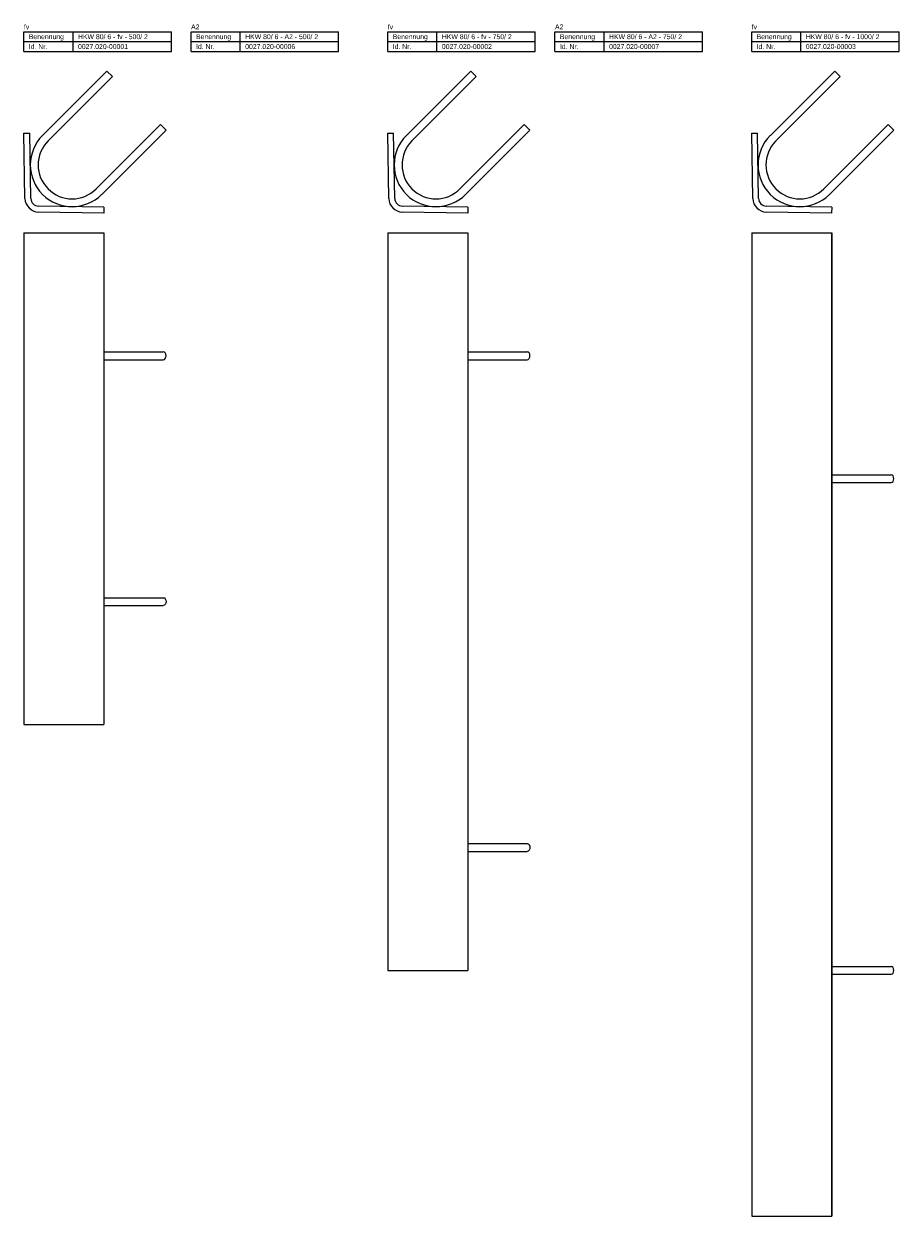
# Model space of a CAD drawing. Header units: millimetres. Extents: x 1092 to 2892, y 362 to 2574.
# Tile 2 of 3: x 1092 to 1982, y 1362 to 2574. Entities that reach past the tile are written whole.
import ezdxf

# ---------------------------------------------------------------- set-up
doc = ezdxf.new("R2010")
doc.units = ezdxf.units.MM
doc.header["$LTSCALE"] = 5
doc.layers.add('HALFEN', color=2, linetype='CONTINUOUS')
doc.styles.add('ARIAL50', font='ARIAL.TTF', dxfattribs={"height": 5})

msp = doc.modelspace()

# ---------------------------------------------------------------- linework, layer by layer
at = {"layer": 'HALFEN'}
for p, q in [((1092.3, 2566.2), (1242.3, 2566.2)), ((1092.3, 2546.2), (1092.3, 2566.2)), ((1142.3, 2546.2), (1142.3, 2566.2)), ((1242.3, 2546.2), (1242.3, 2566.2)), ((1262.3, 2566.2), (1412.3, 2566.2)), ((1262.3, 2546.2), (1262.3, 2566.2)), ((1312.3, 2546.2), (1312.3, 2566.2)), ((1412.3, 2546.2), (1412.3, 2566.2)), ((1462.3, 2566.2), (1612.3, 2566.2)), ((1462.3, 2546.2), (1462.3, 2566.2)), ((1512.3, 2546.2), (1512.3, 2566.2)), ((1612.3, 2546.2), (1612.3, 2566.2)), ((1632.3, 2566.2), (1782.3, 2566.2)), ((1632.3, 2546.2), (1632.3, 2566.2)), ((1682.3, 2546.2), (1682.3, 2566.2)), ((1782.3, 2546.2), (1782.3, 2566.2)), ((1832.3, 2566.2), (1982.3, 2566.2)), ((1832.3, 2546.2), (1832.3, 2566.2)), ((1882.3, 2546.2), (1882.3, 2566.2)), ((1982.3, 2546.2), (1982.3, 2566.2)), ((1092.3, 2556.2), (1242.3, 2556.2)), ((1262.3, 2556.2), (1412.3, 2556.2)), ((1462.3, 2556.2), (1612.3, 2556.2)), ((1632.3, 2556.2), (1782.3, 2556.2)), ((1832.3, 2556.2), (1982.3, 2556.2)), ((1092.3, 2546.2), (1242.3, 2546.2)), ((1262.3, 2546.2), (1412.3, 2546.2)), ((1462.3, 2546.2), (1612.3, 2546.2)), ((1632.3, 2546.2), (1782.3, 2546.2)), ((1832.3, 2546.2), (1982.3, 2546.2)), ((1111.3, 2460.8), (1176.7, 2526.2)), ((1176.7, 2526.2), (1182.3, 2520.6)), ((1481.3, 2460.8), (1546.7, 2526.2)), ((1546.7, 2526.2), (1552.3, 2520.6)), ((1851.3, 2460.8), (1916.7, 2526.2)), ((1916.7, 2526.2), (1922.3, 2520.6)), ((1116.9, 2455.2), (1182.3, 2520.6)), ((1486.9, 2455.2), (1552.3, 2520.6)), ((1856.9, 2455.2), (1922.3, 2520.6)), ((1092.3, 2463.1), (1098.2, 2463.2)), ((1093.4, 2396.6), (1092.3, 2463.1)), ((1099.4, 2396.7), (1098.2, 2463.2)), ((1165.7, 2406.4), (1231.1, 2471.8)), ((1171.4, 2400.7), (1236.8, 2466.1)), ((1231.1, 2471.8), (1236.8, 2466.1)), ((1462.3, 2463.1), (1468.2, 2463.2)), ((1463.4, 2396.6), (1462.3, 2463.1)), ((1469.4, 2396.7), (1468.2, 2463.2)), ((1535.7, 2406.4), (1601.1, 2471.8)), ((1541.4, 2400.7), (1606.8, 2466.1)), ((1601.1, 2471.8), (1606.8, 2466.1)), ((1832.3, 2463.1), (1838.2, 2463.2)), ((1833.4, 2396.6), (1832.3, 2463.1)), ((1839.4, 2396.7), (1838.2, 2463.2)), ((1905.7, 2406.4), (1971.1, 2471.8)), ((1911.4, 2400.7), (1976.8, 2466.1)), ((1971.1, 2471.8), (1976.8, 2466.1)), ((1173.7, 2387.7), (1107.3, 2388.9)), ((1543.7, 2387.7), (1477.3, 2388.9)), ((1913.7, 2387.7), (1847.3, 2388.9)), ((1173.6, 2381.7), (1107.2, 2382.9)), ((1173.7, 2387.7), (1173.6, 2381.7)), ((1543.6, 2381.7), (1477.2, 2382.9)), ((1543.7, 2387.7), (1543.6, 2381.7)), ((1913.6, 2381.7), (1847.2, 2382.9)), ((1913.7, 2387.7), (1913.6, 2381.7)), ((1092.3, 2361.7), (1092.3, 1861.7)), ((1092.3, 2361.7), (1173.7, 2361.7)), ((1173.6, 2361.7), (1173.6, 1861.7)), ((1173.7, 2361.7), (1173.7, 1861.7)), ((1462.3, 2361.7), (1462.3, 1611.7)), ((1462.3, 2361.7), (1543.7, 2361.7)), ((1543.6, 2361.7), (1543.6, 1611.7)), ((1543.7, 2361.7), (1543.7, 1611.7)), ((1832.3, 2361.7), (1832.3, 1361.7)), ((1832.3, 2361.7), (1913.7, 2361.7)), ((1913.6, 2361.7), (1913.6, 1361.7)), ((1913.7, 2361.7), (1913.7, 1361.7)), ((1173.6, 2240.7), (1234, 2240.7)), ((1173.6, 2232.7), (1234, 2232.7)), ((1543.6, 2240.7), (1604, 2240.7)), ((1543.6, 2232.7), (1604, 2232.7)), ((1913.6, 2115.7), (1974, 2115.7)), ((1913.6, 2107.7), (1974, 2107.7)), ((1173.6, 1990.7), (1234, 1990.7)), ((1173.6, 1982.7), (1234, 1982.7)), ((1092.3, 1861.7), (1173.7, 1861.7)), ((1543.6, 1740.7), (1604, 1740.7)), ((1543.6, 1732.7), (1604, 1732.7)), ((1913.6, 1615.7), (1974, 1615.7)), ((1462.3, 1611.7), (1543.7, 1611.7)), ((1913.6, 1607.7), (1974, 1607.7)), ((1832.3, 1361.7), (1913.7, 1361.7))]:
    msp.add_line(p, q, dxfattribs=at)
for centre, radius, start, end in [((1141.3, 2430.8), 42.5, 135, 315), ((1141.3, 2430.8), 34.5, 135, 315), ((1511.3, 2430.8), 42.5, 135, 315), ((1511.3, 2430.8), 34.5, 135, 315), ((1881.3, 2430.8), 42.5, 135, 315), ((1881.3, 2430.8), 34.5, 135, 315), ((1107.4, 2396.9), 14, 181, 269), ((1107.4, 2396.9), 8, 181, 269), ((1477.4, 2396.9), 14, 181, 269), ((1477.4, 2396.9), 8, 181, 269), ((1847.4, 2396.9), 14, 181, 269), ((1847.4, 2396.9), 8, 181, 269)]:
    msp.add_arc(centre, radius, start, end, dxfattribs=at)
for centre in [(1234, 2236.7), (1604, 2236.7), (1974, 2111.7), (1974, 1611.7)]:
    msp.add_ellipse(centre, major_axis=(0, 4), ratio=0.707107, start_param=3.141593, end_param=6.283185, dxfattribs=at)
at = {"layer": 'HALFEN', "extrusion": (0, 0, -1)}
for centre in [(1234, 1986.7), (1604, 1736.7)]:
    msp.add_ellipse(centre, major_axis=(0, -4), ratio=0.707107, start_param=3.141593, end_param=6.283185, dxfattribs=at)

# ---------------------------------------------------------------- texts
at = {"layer": 'HALFEN', "style": 'ARIAL50'}
for s, p in [('fv', (1092.3, 2568.7)), ('A2', (1262.3, 2568.7)), ('fv', (1462.3, 2568.7)), ('A2', (1632.3, 2568.7)), ('fv', (1832.3, 2568.7)), ('Benennung', (1097.3, 2558.7)), ('HKW 80/ 6 - fv - 500/ 2', (1147.3, 2558.7)), ('Benennung', (1267.3, 2558.7)), ('HKW 80/ 6 - A2 - 500/ 2', (1317.3, 2558.7)), ('Benennung', (1467.3, 2558.7)), ('HKW 80/ 6 - fv - 750/ 2', (1517.3, 2558.7)), ('Benennung', (1637.3, 2558.7)), ('HKW 80/ 6 - A2 - 750/ 2', (1687.3, 2558.7)), ('Benennung', (1837.3, 2558.7)), ('HKW 80/ 6 - fv - 1000/ 2', (1887.3, 2558.7)), ('Id. Nr.', (1097.3, 2548.7)), ('0027.020-00001', (1147.3, 2548.7)), ('Id. Nr.', (1267.3, 2548.7)), ('0027.020-00006', (1317.3, 2548.7)), ('Id. Nr.', (1467.3, 2548.7)), ('0027.020-00002', (1517.3, 2548.7)), ('Id. Nr.', (1637.3, 2548.7)), ('0027.020-00007', (1687.3, 2548.7)), ('Id. Nr.', (1837.3, 2548.7)), ('0027.020-00003', (1887.3, 2548.7))]:
    msp.add_text(s, height=5, dxfattribs=at).set_placement(p)

doc.saveas('drawing.dxf')
